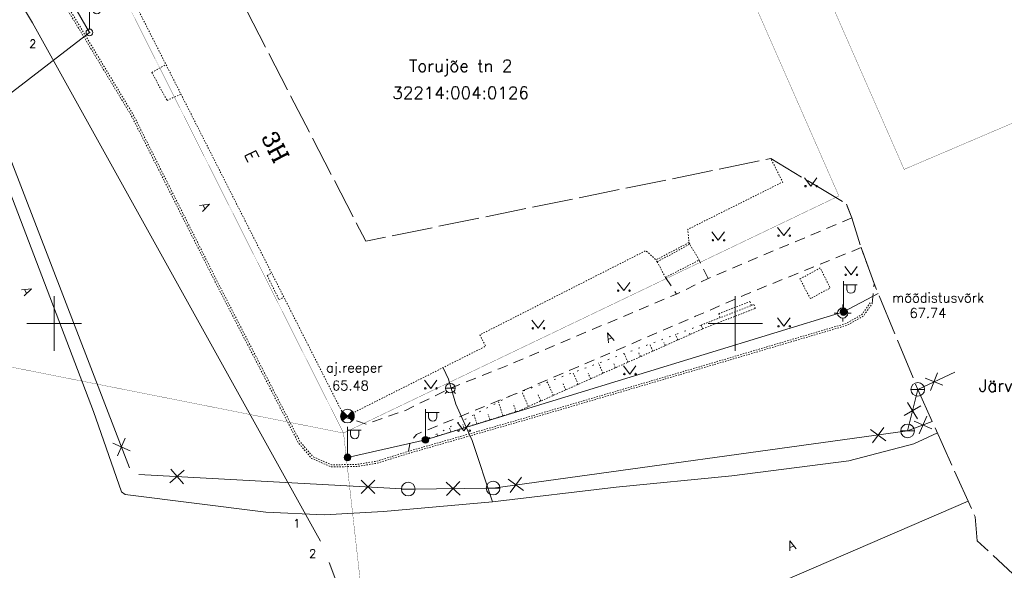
# Model space of a CAD drawing. Header units: metres. Extents: x 685671 to 686635, y 6588408 to 6589199.
# Tile 30 of 34: x 686247 to 686320, y 6588932 to 6588972. Entities that reach past the tile are written whole.
import ezdxf
from ezdxf.enums import TextEntityAlignment as Align

# ---------------------------------------------------------------- set-up
doc = ezdxf.new("R2010")
doc.units = ezdxf.units.M
for name, pattern in [('Kohtla-Järve PPA ühishoone G20$0$AAREKIVI', [0.02001, 0.01, -1e-05, 0.01]), ('Kohtla-Järve PPA ühishoone G20$0$ASFBET', [2.5, 1.5, -1]), ('Kohtla-Järve PPA ühishoone G20$0$HOONEKP', [0.02001, 0.01, -1e-05, 0.01]), ('Kohtla-Järve PPA ühishoone G20$0$KATASTRIPIIR', [7, 4, -1, 1, -1]), ('Kohtla-Järve PPA ühishoone G20$0$NOLVAALL', [1.2, 0.2, -1]), ('Kohtla-Järve PPA ühishoone G20$0$NOLVAKRIIPS', [0.02001, 0.01, -1e-05, 0.01]), ('Kohtla-Järve PPA ühishoone G20$0$NOLVAPEAL', [0.02001, 0.01, -1e-05, 0.01]), ('Kohtla-Järve PPA ühishoone G20$0$TOOPIIR', [7, 6, -1])]:
    doc.linetypes.add(name, pattern=pattern)
for name, color, linetype, lineweight in [('Kohtla-Järve PPA ühishoone G20$0$ALUSVORK', 250, 'Continuous', 13), ('Kohtla-Järve PPA ühishoone G20$0$HALJASTUS', 250, 'Continuous', 13), ('Kohtla-Järve PPA ühishoone G20$0$HOONE', 250, 'Continuous', 13), ('Kohtla-Järve PPA ühishoone G20$0$HOONEDET', 250, 'Continuous', 13), ('Kohtla-Järve PPA ühishoone G20$0$MPKAABEL', 250, 'Continuous', 13), ('Kohtla-Järve PPA ühishoone G20$0$MPOHULIIN', 250, 'Continuous', 13), ('Kohtla-Järve PPA ühishoone G20$0$PIIR', 224, 'Continuous', 13), ('Kohtla-Järve PPA ühishoone G20$0$POST', 250, 'Continuous', 13), ('Kohtla-Järve PPA ühishoone G20$0$RELJEEF', 250, 'Continuous', 13), ('Kohtla-Järve PPA ühishoone G20$0$SKTRASS', 250, 'Continuous', 13), ('Kohtla-Järve PPA ühishoone G20$0$TEE', 250, 'Continuous', 13), ('Kohtla-Järve PPA ühishoone G20$0$TORUNR', 250, 'Continuous', 13), ('Kohtla-Järve PPA ühishoone G20$0$VKAEV', 250, 'Continuous', 13), ('Kohtla-Järve PPA ühishoone G20$0$VORK', 250, 'Continuous', 13), ('Kohtla-Järve PPA ühishoone G20$0$VTRASS', 250, 'Continuous', 13)]:
    doc.layers.add(name, color=color, linetype=linetype, lineweight=lineweight)
doc.layers.add('Kohtla-Järve PPA ühishoone G20$0$MOOTPIIR', color=250, linetype='Continuous', lineweight=13, plot=False)
doc.styles.add('Kohtla-Järve PPA ühishoone G20$0$romanc', font='romanc.shx')
doc.styles.add('Kohtla-Järve PPA ühishoone G20$0$romans', font='romans.shx')
doc.linetypes.add('Kohtla-Järve PPA ühishoone G20$0$-SK-', pattern='A,10,-1.5,["SK",Kohtla-Järve PPA ühishoone G20$0$romans,S=1.4,R=0,X=-1.4,Y=-0.7],-1.5,10,-3', length=26)
doc.linetypes.add('Kohtla-Järve PPA ühishoone G20$0$-V-', pattern='A,10,-1.5,["V",Kohtla-Järve PPA ühishoone G20$0$romans,S=1.4,R=0,X=-0.7,Y=-0.7],-1.5,10,-3', length=26)
doc.linetypes.add('Kohtla-Järve PPA ühishoone G20$0$MP_KBL', pattern='A,8,-2,[138,mkm.shx,S=1,R=0,X=0,Y=0],6,[138,mkm.shx,S=1,R=180,X=0,Y=0],-2', length=18)
doc.linetypes.add('Kohtla-Järve PPA ühishoone G20$0$MP_OHL', pattern='A,10,[138,mkm.shx,S=1,R=0,X=0,Y=0],6,[138,mkm.shx,S=1,R=180,X=0,Y=0],15', length=31)

# ---------------------------------------------------------------- blocks, each defined once
blk = doc.blocks.new('Kohtla-Järve PPA ühishoone G20$0$MEPOST')
at = {"color": 0, "linetype": 'Continuous', "const_width": 0.5}
blk.add_lwpolyline([(-0.25, 0, 1), (0.25, 0, 1)], format="xyb", close=True, dxfattribs=at)
at = {"color": 0}
blk.add_circle((0, 0), 0.5, dxfattribs=at)
blk = doc.blocks.new('Kohtla-Järve PPA ühishoone G20$0$VAPOST')
at = {"color": 0}
for p, q in [((0, 0.5), (0, 4.5)), ((0, 4), (2, 4)), ((0.45, 3.36), (0.45, 4)), ((1.68, 3.36), (1.68, 4))]:
    blk.add_line(p, q, dxfattribs=at)
blk.add_arc((1.07, 3.36), 0.613, 180, 0, dxfattribs=at)
blk = doc.blocks.new('Kohtla-Järve PPA ühishoone G20$0$BEPOST')
at = {"color": 0, "linetype": 'Continuous'}
for radius in [0.5, 0.0467]:
    blk.add_circle((0, 0), radius, dxfattribs=at)
blk = doc.blocks.new('Kohtla-Järve PPA ühishoone G20$0$REEPER')
at = {"linetype": 'Continuous'}
h = blk.add_hatch(color=0, dxfattribs=at)
h.dxf.hatch_style = 2
edge = h.paths.add_edge_path()
edge.add_arc((0, 0), 1, 135.0006, 224.9995)
edge.add_line((-0.71, -0.71), (-0.71, -0.71))
edge.add_line((-0.71, -0.71), (0, 0))
edge.add_line((0, 0), (-0.71, 0.71))
edge.add_line((-0.71, 0.71), (-0.71, 0.71))
h = blk.add_hatch(color=0, dxfattribs=at)
h.dxf.hatch_style = 2
edge = h.paths.add_edge_path()
edge.add_arc((0, 0), 1, 315.0005, 404.9997)
edge.add_line((0.71, 0.71), (0.71, 0.71))
edge.add_line((0.71, 0.71), (0, 0))
edge.add_line((0, 0), (0.71, -0.71))
edge.add_line((0.71, -0.71), (0.71, -0.71))
at = {"color": 0, "linetype": 'Continuous'}
for q in [(-0.71, 0.71), (-0.71, -0.71), (0.71, 0.71), (0.71, -0.71)]:
    blk.add_line((0, 0), q, dxfattribs=at)
at = {"color": 0, "linetype": 'Continuous', "flags": 128}
for points in [[(-0.71, 0.71, 0.414208), (-0.71, -0.71), (-0.71, -0.71), (0, 0), (-0.71, 0.71), (-0.71, 0.71)], [(0.71, -0.71, 0.414209), (0.71, 0.71), (0.71, 0.71), (0, 0), (0.71, -0.71), (0.71, -0.71)]]:
    blk.add_lwpolyline(points, format="xyb", close=True, dxfattribs=at)
at = {"color": 0, "linetype": 'Continuous'}
blk.add_circle((0, 0), 1, dxfattribs=at)
blk = doc.blocks.new('Kohtla-Järve PPA ühishoone G20$0$MURU')
at = {"color": 0, "linetype": 'Continuous'}
for p, q in [((-0.93, 1.21), (0, 0)), ((0, 0), (0.89, 1.21))]:
    blk.add_line(p, q, dxfattribs=at)
for centre in [(-0.8, 0), (0.86, 0)]:
    blk.add_ellipse(centre, major_axis=(0.0778, 0.0778), ratio=1, start_param=5.497787, end_param=11.780972, dxfattribs=at)
blk = doc.blocks.new('Kohtla-Järve PPA ühishoone G20$0$SPYMAR')
at = {"color": 0, "linetype": 'Continuous'}
for p, q in [((-0.75, 0), (-1.25, 0)), ((0, 0.75), (0, 1.25)), ((0.75, 0), (1.25, 0)), ((0, -0.75), (0, -1.25))]:
    blk.add_line(p, q, dxfattribs=at)
for radius in [0.75, 0.044]:
    blk.add_circle((0, 0), radius, dxfattribs=at)
blk = doc.blocks.new('Kohtla-Järve PPA ühishoone G20$0$VKORIS')
at = {"color": 0, "linetype": 'Continuous'}
for p, q in [((0, 4), (0, -4)), ((-4, 0), (4, 0))]:
    blk.add_line(p, q, dxfattribs=at)
blk = doc.blocks.new('Kohtla-Järve PPA ühishoone G20$0$VEKAEV')
at = {"layer": 'Kohtla-Järve PPA ühishoone G20$0$VKAEV', "linetype": 'Continuous', "lineweight": 0}
blk.add_line((-1, 0), (1, 0), dxfattribs=at)
blk.add_circle((0, 0), 1, dxfattribs=at)
blk = doc.blocks.new('Kohtla-Järve PPA ühishoone G20$0$EITOOT')
at = {"color": 0, "linetype": 'Continuous'}
for p, q in [((-0.99, 0.99), (0.99, -0.99)), ((-0.99, -0.99), (0.99, 0.99))]:
    blk.add_line(p, q, dxfattribs=at)
blk = doc.blocks.new('Kohtla-Järve PPA ühishoone G20$0$VESIIB')
at = {"layer": 'Kohtla-Järve PPA ühishoone G20$0$VKAEV', "linetype": 'Continuous', "lineweight": 0}
for p, q in [((-0.7, 0), (0.7, 0)), ((-0.49, -0.49), (-0.77, -0.77)), ((0.49, -0.49), (0.77, -0.77))]:
    blk.add_line(p, q, dxfattribs=at)
blk.add_circle((0, 0), 0.7, dxfattribs=at)
blk = doc.blocks.new('Kohtla-Järve PPA ühishoone G20')
at = {"layer": 'Kohtla-Järve PPA ühishoone G20$0$HOONE', "linetype": 'Kohtla-Järve PPA ühishoone G20$0$HOONEKP', "ltscale": 0.5, "flags": 128}
blk.add_lwpolyline([(686260.854, 6588979.268), (686254.599, 6588976.094), (686271.323, 6588943.13), (686281.669, 6588948.328), (686281.247, 6588949.159), (686293.428, 6588955.339), (686294.171, 6588954.659), (686296.599, 6588955.936), (686296.506, 6588956.899), (686303.477, 6588960.373), (686302.607, 6588962.088)], dxfattribs=at)
blk.add_lwpolyline([(686304.743, 6588953.263), (686306.229, 6588954.074), (686306.962, 6588952.604), (686305.512, 6588951.805)], close=True, dxfattribs=at)
at = {"layer": 'Kohtla-Järve PPA ühishoone G20$0$HOONEDET', "linetype": 'Kohtla-Järve PPA ühishoone G20$0$HOONEKP', "ltscale": 0.5}
for p, q in [((686257.163, 6588968.412), (686258.206, 6588968.984)), ((686257.163, 6588968.412), (686258.286, 6588966.356)), ((686258.286, 6588966.356), (686259.308, 6588966.813)), ((686296.653, 6588955.828), (686296.599, 6588955.936)), ((686294.266, 6588954.512), (686296.653, 6588955.828)), ((686297.344, 6588954.642), (686296.653, 6588955.828)), ((686294.266, 6588954.512), (686294.171, 6588954.659)), ((686294.873, 6588953.378), (686294.266, 6588954.512)), ((686294.873, 6588953.378), (686297.344, 6588954.642)), ((686265.635, 6588953.517), (686265.968, 6588953.686)), ((686265.635, 6588953.517), (686266.5, 6588951.746)), ((686266.5, 6588951.746), (686266.859, 6588951.928)), ((686298.777, 6588950.714), (686301.076, 6588951.601)), ((686301.076, 6588951.601), (686301.186, 6588951.318)), ((686297.493, 6588949.879), (686301.361, 6588951.386)), ((686297.602, 6588949.599), (686301.47, 6588951.106)), ((686301.361, 6588951.386), (686301.47, 6588951.106)), ((686298.777, 6588950.714), (686298.89, 6588950.423)), ((686297.493, 6588949.879), (686297.602, 6588949.599))]:
    blk.add_line(p, q, dxfattribs=at)
at = {"layer": 'Kohtla-Järve PPA ühishoone G20$0$MOOTPIIR', "linetype": 'Kohtla-Järve PPA ühishoone G20$0$TOOPIIR', "ltscale": 0.5, "flags": 128}
blk.add_lwpolyline([(686197.581, 6588923.739), (686208.045, 6588905.503), (686210.46, 6588893.942), (686211.555, 6588893.54), (686213.906, 6588885.555), (686215.844, 6588886.036), (686227.988, 6588887.662), (686242.401, 6588889.661), (686255.426, 6588891.974), (686264.236, 6588890.261), (686271.975, 6588880.726), (686278.876, 6588881.8), (686286.485, 6588881.081), (686287.776, 6588878.484), (686290.678, 6588875.172), (686292.562, 6588876.063), (686292.672, 6588876.122), (686293.025, 6588876.405), (686297.207, 6588878.456), (686301.012, 6588880.696), (686301.144, 6588887.421), (686298.66, 6588892.736), (686299.9, 6588895.08), (686304.378, 6588898.668), (686309.543, 6588901.662), (686309.608, 6588901.777), (686315.969, 6588906.387), (686328.269, 6588920.158), (686326.163, 6588925.636), (686322.402, 6588927.463), (686321.527, 6588930.469), (686321.463, 6588930.608), (686317.763, 6588934.065), (686317.595, 6588935.82), (686313.39, 6588945.165), (686310.187, 6588952.921), (686309.238, 6588955.565), (686308.547, 6588957.741), (686308.16, 6588958.76), (686302.607, 6588962.088), (686272.869, 6588956.028), (686260.854, 6588979.268), (686253.034, 6588978.772), (686248.874, 6588976.771), (686248.746, 6588976.693), (686246.047, 6588973.919), (686242.493, 6588971.937), (686238.323, 6588970.159), (686233.871, 6588968.178), (686233.73, 6588968.126), (686226.924, 6588964.759), (686230.759, 6588952.357), (686228.499, 6588944.717), (686215.238, 6588939.002), (686204.142, 6588936.452), (686202.606, 6588937.066), (686198.582, 6588930.672), (686199.289, 6588929.101), (686199.445, 6588926.941), (686197.566, 6588923.888)], close=True, dxfattribs=at)
at = {"layer": 'Kohtla-Järve PPA ühishoone G20$0$MPKAABEL', "linetype": 'Kohtla-Järve PPA ühishoone G20$0$MP_KBL', "ltscale": 0.5, "flags": 128}
blk.add_lwpolyline([(686271.53, 6588940.172), (686277.253, 6588941.463), (686307.949, 6588950.84), (686310.489, 6588952.189)], dxfattribs=at)
at = {"layer": 'Kohtla-Järve PPA ühishoone G20$0$MPOHULIIN', "linetype": 'Kohtla-Järve PPA ühishoone G20$0$MP_OHL', "ltscale": 0.5, "flags": 128}
blk.add_lwpolyline([(686236.47, 6588958.953), (686252.589, 6588971.343), (686249.34, 6588976.995)], dxfattribs=at)
at = {"layer": 'Kohtla-Järve PPA ühishoone G20$0$PIIR', "color": 1, "linetype": 'Kohtla-Järve PPA ühishoone G20$0$KATASTRIPIIR', "ltscale": 0.5, "const_width": 0.02, "flags": 128}
for points in [[(686089.97, 6589185.64), (686101.75, 6589165.95), (686114.42, 6589145.51), (686117.13, 6589147.19), (686140.49, 6589110.81), (686143.62, 6589105.83), (686148.29, 6589108.78), (686166.65, 6589080.25), (686159.67, 6589075.86), (686164.88, 6589067.51), (686160.51, 6589064.81), (686155.25, 6589073.08), (686115.88, 6589048.29), (686124.6, 6589032.95), (686175.99, 6589062.09), (686209.55, 6589006.42), (686221.38, 6588986.76), (686238.78, 6588948.4), (686271.24, 6588941.96), (686254.1, 6588975.98), (686236.08, 6589005.15), (686233.63, 6589003.94), (686212.64, 6589036.98), (686202.11, 6589055.16), (686179.49, 6589090.56), (686163.34, 6589115.84), (686146.65, 6589141.96), (686138.57, 6589154.6), (686136.41, 6589153.22), (686116.3, 6589184.7), (686118.68, 6589186.22), (686110.59, 6589198.85), (686089.97, 6589185.64)], [(686271.24, 6588941.96), (686274.8, 6588910.49), (686281.75, 6588894.04), (686292.44, 6588898.66), (686416.19, 6588951.3), (686435.7, 6588964.79), (686472.6, 6588990.29), (686498.85, 6589008.46), (686518.91, 6589022.29), (686532.44, 6589031.75), (686572.57, 6589059.8), (686611.97, 6589090.97), (686626.25, 6589101.21), (686635.39, 6589107.43), (686615.81, 6589135.24), (686598.86, 6589117.58), (686585.37, 6589109.52), (686566.55, 6589091.66), (686546.39, 6589114.05), (686548.86, 6589103.47), (686563.17, 6589085.58), (686523.59, 6589054.03), (686510.37, 6589072.45), (686501.7, 6589085.57), (686497.99, 6589083.57), (686516.87, 6589052.43), (686494.84, 6589038.24), (686476.07, 6589029.8), (686448.55, 6589018.51), (686404.07, 6589000.33), (686402.97, 6589002.64), (686353.05, 6588981.67), (686354.24, 6588979.13), (686312.39, 6588961.3), (686304.43, 6588979.43), (686288.88, 6589014.17), (686277.21, 6589032.85), (686270.09, 6589028.27), (686292.05, 6588994.74), (686307.6, 6588959.35), (686271.24, 6588941.96)], [(686292.05, 6588994.74), (686254.1, 6588975.98), (686271.24, 6588941.96), (686307.6, 6588959.35), (686292.05, 6588994.74)], [(685716.77, 6588778.03), (685738.6, 6588745.29), (685802.47, 6588772.1), (685804.91, 6588767.09), (685835.53, 6588780.71), (685915.31, 6588816.21), (685960.71, 6588836.42), (686035.3, 6588866.66), (686082.42, 6588884.69), (686148.48, 6588896.21), (686183.88, 6588895.46), (686240.01, 6588901.9), (686274.8, 6588910.49), (686271.24, 6588941.96), (686238.78, 6588948.4), (686130.81, 6588924.43), (686104.96, 6588925.39), (686039.54, 6588902.75), (686019.81, 6588895.45), (686016.25, 6588904.34), (686012.28, 6588908.21), (686004.31, 6588910.86), (685980.69, 6588900.73), (685976.21, 6588892.56), (685976.32, 6588887.19), (685977.59, 6588884.03), (685959.72, 6588876.63), (685889.56, 6588848.2), (685814.52, 6588817.68), (685790.98, 6588808.16), (685716.77, 6588778.03)], [(685716.77, 6588778.03), (685738.6, 6588745.29), (685802.47, 6588772.1), (685804.91, 6588767.09), (685835.53, 6588780.71), (685915.31, 6588816.21), (685960.71, 6588836.42), (686035.3, 6588866.66), (686082.42, 6588884.69), (686148.48, 6588896.21), (686183.88, 6588895.46), (686240.01, 6588901.9), (686274.8, 6588910.49), (686271.24, 6588941.96), (686238.78, 6588948.4), (686130.81, 6588924.43), (686104.96, 6588925.39), (686039.54, 6588902.75), (686019.81, 6588895.45), (686016.25, 6588904.34), (686012.28, 6588908.21), (686004.31, 6588910.86), (685980.69, 6588900.73), (685976.21, 6588892.56), (685976.32, 6588887.19), (685977.59, 6588884.03), (685959.72, 6588876.63), (685889.56, 6588848.2), (685814.52, 6588817.68), (685790.98, 6588808.16), (685716.77, 6588778.03)]]:
    blk.add_lwpolyline(points, dxfattribs=at)
at = {"layer": 'Kohtla-Järve PPA ühishoone G20$0$RELJEEF', "linetype": 'Kohtla-Järve PPA ühishoone G20$0$NOLVAKRIIPS', "ltscale": 0.5}
for p, q in [((686297.602, 6588949.599), (686297.48, 6588949.874)), ((686295.775, 6588948.786), (686295.601, 6588949.177)), ((686296.688, 6588949.193), (686296.614, 6588949.359)), ((686293.948, 6588947.972), (686293.721, 6588948.481)), ((686294.861, 6588948.379), (686294.761, 6588948.604)), ((686292.121, 6588947.158), (686291.842, 6588947.784)), ((686293.034, 6588947.565), (686292.908, 6588947.849)), ((686290.294, 6588946.345), (686289.963, 6588947.087)), ((686291.207, 6588946.752), (686291.055, 6588947.094)), ((686288.467, 6588945.531), (686288.084, 6588946.391)), ((686289.38, 6588945.938), (686289.202, 6588946.338)), ((686286.64, 6588944.717), (686286.205, 6588945.694)), ((686287.553, 6588945.124), (686287.349, 6588945.583)), ((686284.813, 6588943.904), (686284.326, 6588944.997)), ((686285.726, 6588944.311), (686285.496, 6588944.828)), ((686282.936, 6588943.224), (686282.62, 6588944.243)), ((686283.891, 6588943.52), (686283.708, 6588944.11)), ((686281.025, 6588942.632), (686280.815, 6588943.309)), ((686281.98, 6588942.928), (686281.849, 6588943.352)), ((686279.115, 6588942.04), (686279.011, 6588942.374)), ((686280.07, 6588942.336), (686279.992, 6588942.589)), ((686278.16, 6588941.744), (686278.134, 6588941.825))]:
    blk.add_line(p, q, dxfattribs=at)
at = {"layer": 'Kohtla-Järve PPA ühishoone G20$0$RELJEEF', "linetype": 'Kohtla-Järve PPA ühishoone G20$0$NOLVAALL', "ltscale": 0.5, "flags": 128}
blk.add_lwpolyline([(686297.493, 6588949.879), (686283.441, 6588944.669), (686277.253, 6588941.463)], dxfattribs=at)
at = {"layer": 'Kohtla-Järve PPA ühishoone G20$0$RELJEEF', "linetype": 'Kohtla-Järve PPA ühishoone G20$0$NOLVAPEAL', "ltscale": 0.5, "flags": 128}
blk.add_lwpolyline([(686277.253, 6588941.463), (686284.088, 6588943.581), (686297.602, 6588949.599)], dxfattribs=at)
at = {"layer": 'Kohtla-Järve PPA ühishoone G20$0$SKTRASS', "linetype": 'Kohtla-Järve PPA ühishoone G20$0$-SK-', "ltscale": 0.5}
blk.add_line((686290.746, 6588925.613), (686317.084, 6588936.956), dxfattribs=at)
at = {"layer": 'Kohtla-Järve PPA ühishoone G20$0$SKTRASS', "linetype": 'Kohtla-Järve PPA ühishoone G20$0$-SK-', "ltscale": 0.5, "flags": 128}
for points in [[(686246.814, 6588974.708), (686248.413, 6588972.038)], [(686248.413, 6588972.038), (686269.205, 6588934.629)], [(686269.205, 6588934.629), (686269.551, 6588934.019)], [(686270.183, 6588932.468), (686273.912, 6588922.59)]]:
    blk.add_lwpolyline(points, dxfattribs=at)
at = {"layer": 'Kohtla-Järve PPA ühishoone G20$0$TEE', "linetype": 'Kohtla-Järve PPA ühishoone G20$0$AAREKIVI', "ltscale": 0.5, "flags": 128}
for points in [[(686248.746, 6588976.693), (686255.687, 6588965.203), (686261.943, 6588952.8), (686266.996, 6588943.029), (686267.932, 6588941.23), (686268.894, 6588940.104), (686270.328, 6588939.479), (686272.259, 6588939.508), (686273.714, 6588939.751), (686276.059, 6588940.477), (686284.427, 6588942.874), (686297.281, 6588946.638), (686308.185, 6588949.858), (686309.391, 6588950.532), (686310.044, 6588951.451)], [(686248.874, 6588976.771), (686255.818, 6588965.276), (686262.077, 6588952.868), (686267.129, 6588943.098), (686268.057, 6588941.314), (686268.986, 6588940.228), (686270.358, 6588939.629), (686272.245, 6588939.658), (686273.679, 6588939.897), (686276.016, 6588940.621), (686284.385, 6588943.018), (686297.239, 6588946.782), (686308.126, 6588949.997), (686309.288, 6588950.646), (686309.922, 6588951.538)]]:
    blk.add_lwpolyline(points, dxfattribs=at)
at = {"layer": 'Kohtla-Järve PPA ühishoone G20$0$TEE', "linetype": 'Kohtla-Järve PPA ühishoone G20$0$ASFBET', "ltscale": 0.5, "flags": 128}
for points in [[(686308.16, 6588958.76), (686308.547, 6588957.741)], [(686308.547, 6588957.741), (686298.009, 6588953.302), (686295.685, 6588952.157), (686282.66, 6588946.67), (686279.08, 6588945.252), (686275.784, 6588943.621), (686272.904, 6588942.613), (686271.323, 6588943.13)], [(686309.238, 6588955.565), (686300.823, 6588952.152), (686297.085, 6588950.521), (686283.441, 6588944.669), (686276.592, 6588941.859), (686276.127, 6588941.257), (686276.016, 6588940.621)], [(686310.044, 6588951.451), (686310.187, 6588952.921), (686309.238, 6588955.565)], [(686298.009, 6588953.302), (686297.344, 6588954.642)], [(686294.873, 6588953.378), (686295.685, 6588952.157)]]:
    blk.add_lwpolyline(points, dxfattribs=at)
at = {"layer": 'Kohtla-Järve PPA ühishoone G20$0$VTRASS', "linetype": 'Kohtla-Järve PPA ühishoone G20$0$-V-', "ltscale": 0.5}
blk.add_line((686278.934, 6588945.906), (686278.546, 6588946.74), dxfattribs=at)
at = {"layer": 'Kohtla-Järve PPA ühishoone G20$0$VTRASS', "linetype": 'Kohtla-Järve PPA ühishoone G20$0$-V-', "ltscale": 0.5, "flags": 128}
for points in [[(686255.521, 6588939.419), (686242.879, 6588972.152)], [(686242.067, 6588971.756), (686246.742, 6588959.664), (686252.879, 6588943.54), (686254.939, 6588937.641), (686255.198, 6588937.444), (686255.198, 6588937.444), (686265.542, 6588936.16), (686265.542, 6588936.16), (686265.542, 6588936.16), (686269.829, 6588935.956), (686274.165, 6588936.213), (686282.178, 6588936.912), (686291.255, 6588937.984), (686299.733, 6588938.828), (686308.325, 6588939.93), (686313.113, 6588941.163), (686314.829, 6588941.967)], [(686278.934, 6588945.906), (686279.484, 6588944.07), (686280.677, 6588941.421), (686282.178, 6588936.912)], [(686313.39, 6588945.165), (686316.101, 6588946.416)], [(686312.642, 6588942.115), (686313.39, 6588945.165)], [(686312.642, 6588942.115), (686314.446, 6588942.818)], [(686275.99, 6588937.852), (686282.221, 6588937.921), (686312.642, 6588942.115)], [(686256.216, 6588938.925), (686275.99, 6588937.852)]]:
    blk.add_lwpolyline(points, dxfattribs=at)
at = {"layer": 'Kohtla-Järve PPA ühishoone G20$0$ALUSVORK', "ltscale": 0.5, "xscale": 0.5, "yscale": 0.5, "zscale": 0.5}
for name, p in [('Kohtla-Järve PPA ühishoone G20$0$SPYMAR', (686307.881, 6588950.764)), ('Kohtla-Järve PPA ühishoone G20$0$REEPER', (686271.526, 6588943.204))]:
    blk.add_blockref(name, p, dxfattribs=at)
at = {"layer": 'Kohtla-Järve PPA ühishoone G20$0$HALJASTUS', "ltscale": 0.5, "xscale": 0.5, "yscale": 0.5, "zscale": 0.5}
for p in [(686305.55, 6588960.07), (686298.751, 6588956.103), (686303.569, 6588956.439), (686308.499, 6588953.565), (686291.804, 6588952.408), (686285.53, 6588949.646), (686303.569, 6588949.795), (686292.253, 6588946.287), (686277.639, 6588945.234), (686280.079, 6588942.132)]:
    blk.add_blockref('Kohtla-Järve PPA ühishoone G20$0$MURU', p, dxfattribs=at)
at = {"layer": 'Kohtla-Järve PPA ühishoone G20$0$POST', "ltscale": 0.5, "xscale": 0.5, "yscale": 0.5, "zscale": 0.5}
for name, p in [('Kohtla-Järve PPA ühishoone G20$0$VAPOST', (686252.589, 6588971.343)), ('Kohtla-Järve PPA ühishoone G20$0$BEPOST', (686252.589, 6588971.343)), ('Kohtla-Järve PPA ühishoone G20$0$VAPOST', (686307.949, 6588950.84)), ('Kohtla-Järve PPA ühishoone G20$0$MEPOST', (686307.949, 6588950.84)), ('Kohtla-Järve PPA ühishoone G20$0$VAPOST', (686277.253, 6588941.463)), ('Kohtla-Järve PPA ühishoone G20$0$VAPOST', (686271.53, 6588940.172)), ('Kohtla-Järve PPA ühishoone G20$0$MEPOST', (686277.253, 6588941.463)), ('Kohtla-Järve PPA ühishoone G20$0$MEPOST', (686271.53, 6588940.172))]:
    blk.add_blockref(name, p, dxfattribs=at)
at = {"layer": 'Kohtla-Järve PPA ühishoone G20$0$VKAEV', "linetype": 'Continuous', "xscale": 0.5, "yscale": 0.5, "zscale": 0.5}
blk.add_blockref('Kohtla-Järve PPA ühishoone G20$0$VESIIB', (686279.08, 6588945.252), dxfattribs=at)
at = {"layer": 'Kohtla-Järve PPA ühishoone G20$0$VKAEV', "ltscale": 0.5, "xscale": 0.5, "yscale": 0.5, "zscale": 0.5}
for p in [(686313.39, 6588945.165), (686312.642, 6588942.115), (686275.99, 6588937.852), (686282.221, 6588937.921)]:
    blk.add_blockref('Kohtla-Järve PPA ühishoone G20$0$VEKAEV', p, dxfattribs=at)
at = {"layer": 'Kohtla-Järve PPA ühishoone G20$0$VORK', "xscale": 0.5, "yscale": 0.5, "zscale": 0.5}
for p in [(686250, 6588950), (686300, 6588950)]:
    blk.add_blockref('Kohtla-Järve PPA ühishoone G20$0$VKORIS', p, dxfattribs=at)
at = {"layer": 'Kohtla-Järve PPA ühishoone G20$0$VTRASS', "ltscale": 0.5}
for p, xscale, yscale, zscale, rotation in [((686314.586, 6588945.734), 0.5, 0.5, 0.5, 24.01119830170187), ((686313.005, 6588943.597), 0.4999999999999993, 0.4999999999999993, 0.4999999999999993, 75.97650766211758), ((686313.777, 6588942.554), 0.5, 0.5, 0.5, 21.97601241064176), ((686310.488, 6588941.801), 0.5, 0.5, 0.5, 8.621198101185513), ((686254.937, 6588940.932), 0.4999999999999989, 0.4999999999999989, 0.4999999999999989, 111.1846916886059), ((686259.021, 6588938.773), 0.5, 0.5, 0.5, 356.1677657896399), ((686283.888, 6588938.151), 0.5, 0.5, 0.5, 8.576450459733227), ((686273.033, 6588938.013), 0.4999999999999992, 0.4999999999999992, 0.4999999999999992, 359.7361398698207), ((686279.284, 6588937.888), 0.5, 0.5, 0.5, 1.56859043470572)]:
    blk.add_blockref('Kohtla-Järve PPA ühishoone G20$0$EITOOT', p, dxfattribs=dict(at, xscale=xscale, yscale=yscale, zscale=zscale, rotation=rotation))
at = {"layer": 'Kohtla-Järve PPA ühishoone G20$0$ALUSVORK', "linetype": 'Continuous', "style": 'Kohtla-Järve PPA ühishoone G20$0$romans'}
for s, p in [('mõõdistusvõrk', (686311.503, 6588952.237)), (' 67.74', (686312.311, 6588951.113)), ('aj.reeper', (686269.96, 6588947.111)), (' 65.48', (686269.919, 6588945.792))]:
    blk.add_text(s, height=0.7, dxfattribs=at).set_placement(p, align=Align.TOP_LEFT)
at = {"layer": 'Kohtla-Järve PPA ühishoone G20$0$HOONE', "linetype": 'Continuous', "style": 'Kohtla-Järve PPA ühishoone G20$0$romanc'}
for s, height, rotation, p in [('3H', 1.2, 297.39646, (686266.227, 6588962.952)), ('E', 0.9, 295.68814, (686264.489, 6588962.275))]:
    blk.add_text(s, height=height, rotation=rotation, dxfattribs=at).set_placement(p, align=Align.MIDDLE_CENTER)
at = {"layer": 'Kohtla-Järve PPA ühishoone G20$0$PIIR', "color": 73, "ltscale": 0.5, "style": 'Kohtla-Järve PPA ühishoone G20$0$romans'}
for s, p in [('Torujõe tn 2', (686279.832, 6588968.764)), ('32214:004:0126', (686279.832, 6588966.914)), ('Järveküla tee lõik 13', (686324.298, 6588945.459))]:
    blk.add_text(s, height=0.9, dxfattribs=at).set_placement(p, align=Align.MIDDLE)
at = {"layer": 'Kohtla-Järve PPA ühishoone G20$0$TEE', "linetype": 'Continuous', "style": 'Kohtla-Järve PPA ühishoone G20$0$romanc'}
for rotation, p in [(297.13232, (686261.099, 6588958.586)), (295.37432, (686248.009, 6588952.388)), (23.57192, (686290.758, 6588948.984)), (19.73516, (686304.11, 6588933.724))]:
    blk.add_text('A', height=0.7, rotation=rotation, dxfattribs=at).set_placement(p, align=Align.MIDDLE_CENTER)
at = {"layer": 'Kohtla-Järve PPA ühishoone G20$0$TORUNR', "style": 'Kohtla-Järve PPA ühishoone G20$0$romanc'}
for s, p in [('2', (686248.428, 6588970.517)), ('1', (686267.822, 6588935.344)), ('2', (686268.973, 6588933.118))]:
    blk.add_text(s, height=0.6, dxfattribs=at).set_placement(p, align=Align.MIDDLE_CENTER)

msp = doc.modelspace()

# ---------------------------------------------------------------- block references
at = {"color": 251, "true_color": 0x636466}
msp.add_blockref('Kohtla-Järve PPA ühishoone G20', (0, 0), dxfattribs=at)

doc.saveas('drawing.dxf')
